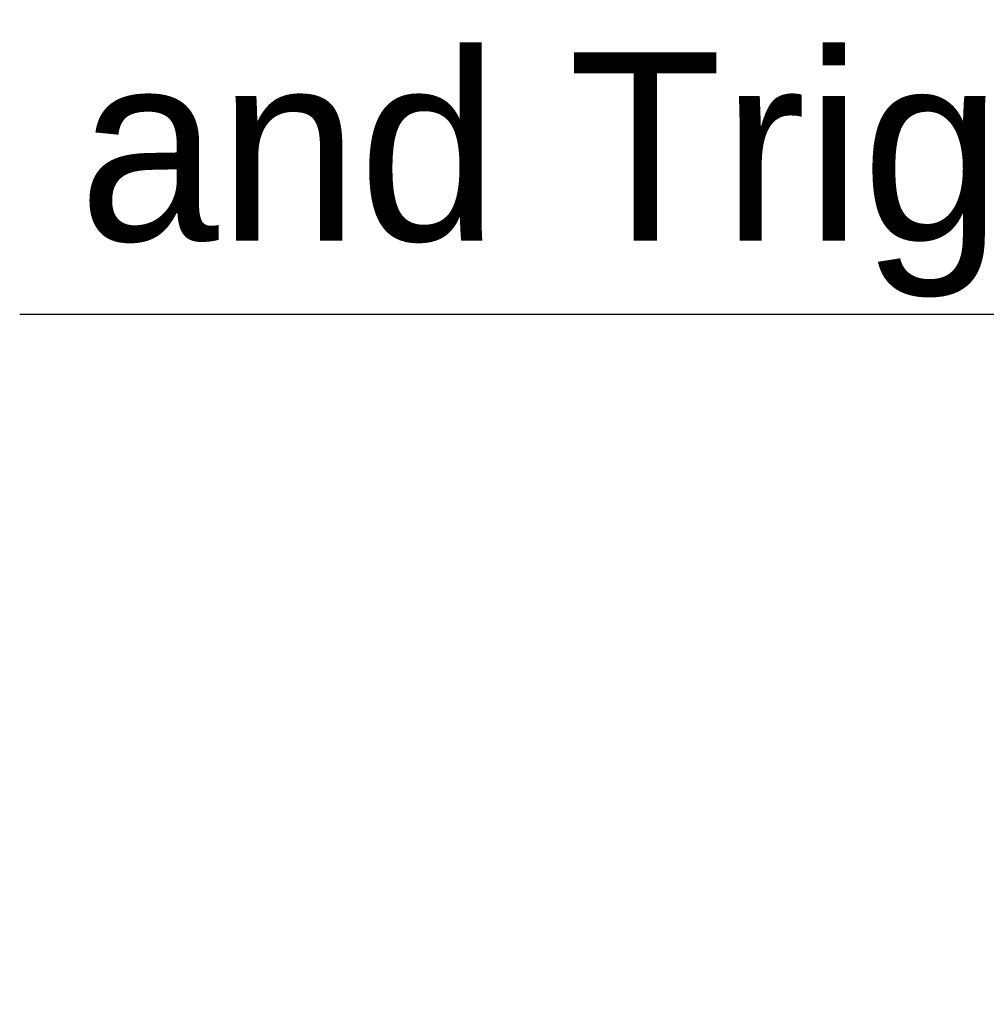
# Model space of a CAD drawing. Header units: millimetres. Extents: x 0 to 297, y 0 to 210.
# Tile 31 of 48: x 198 to 211, y 129 to 142. Entities that reach past the tile are written whole.
import ezdxf
from ezdxf import colors
from ezdxf.entities.mleader import LeaderData, LeaderLine
from ezdxf.math import Vec2, Vec3

# ---------------------------------------------------------------- set-up
doc = ezdxf.new("R2010")
doc.units = ezdxf.units.MM
doc.styles.add('LL', font='txt')

msp = doc.modelspace()

# ---------------------------------------------------------------- leaders
at = {"lineweight": 18}
ml = msp.add_multileader_mtext('Standard', dxfattribs=at)
ml.set_content('Power \\Pand Trigger', color=256, style='LL')
ml.set_leader_properties()
ml.build(insert=Vec2(0, 0))
ml.multileader.update_dxf_attribs({"text_left_attachment_type": 5, "text_right_attachment_type": 5, "dogleg_length": 0.36, "arrow_head_size": 2.5})
ctx = ml.context
ctx.base_point, ctx.char_height, ctx.arrow_head_size, ctx.landing_gap_size, ctx.plane_origin = Vec3(197.4819, 138.3818), 2.5, 2.5, 1, Vec3(221.3084, 128.9318)
ctx.left_attachment, ctx.right_attachment, ctx.text_align_type = 5, 5, 1
notes = []
notes.append((ctx, [(0, (1, 1, 0), (218.0278, 138.3818), (-1, 0), 0.36, [(0, [(222.6677, 129.2237)], 0, [])])]))
ctx.mtext.insert, ctx.mtext.alignment, ctx.mtext.flow_direction = Vec3(207.5749, 146.0314), 2, 5
for ctx, leaders in notes:
    for number, flags, end, landing, length, lines in leaders:
        leader = LeaderData()
        leader.index, (leader.has_last_leader_line, leader.has_dogleg_vector, leader.attachment_direction) = number, flags
        leader.last_leader_point, leader.dogleg_vector, leader.dogleg_length = Vec3(end), Vec3(landing), length
        for number, points, colour, breaks in lines:
            line = LeaderLine()
            line.index, line.vertices, line.color, line.breaks = number, Vec3.list(points), colors.encode_raw_color(colour), breaks
            leader.lines.append(line)
        ctx.leaders.append(leader)

doc.saveas('drawing.dxf')
